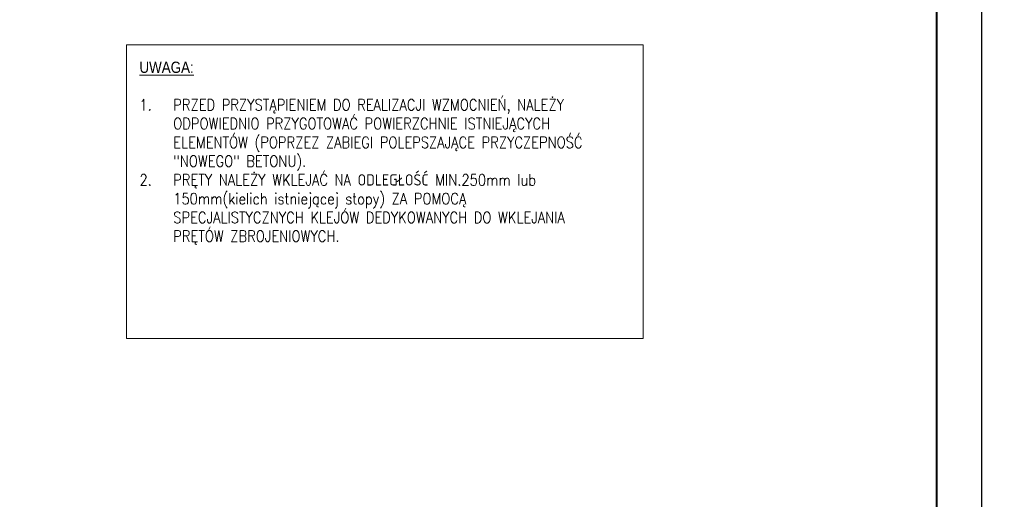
# Model space of a CAD drawing. Extents: x 327147 to 347605, y -113989 to -104075.
# Tile 14 of 16: x 338999 to 343367, y -111426 to -109296. Entities that reach past the tile are written whole.
import ezdxf

# ---------------------------------------------------------------- set-up
doc = ezdxf.new("R2010")
doc.units = 0
doc.header["$LTSCALE"] = 5
doc.header["$MEASUREMENT"] = 0
doc.layers.add('_FORMATKA', color=8, linetype='Continuous', lineweight=15, plot=False)
for name, color, linetype, lineweight in [('_RAMKA', 7, 'Continuous', 35), ('PS_DIM', 4, 'Continuous', 13), ('PS_POS', 1, 'Continuous', 15), ('PS_TEXT', 3, 'Continuous', 13)]:
    doc.layers.add(name, color=color, linetype=linetype, lineweight=lineweight)
doc.styles.add('ARIAL', font='arial.ttf')

# ---------------------------------------------------------------- blocks, each defined once
blk = doc.blocks.new('*U16')
at = {"layer": '_FORMATKA', "lineweight": -3}
blk.add_lwpolyline([(-800, 0), (0, 0), (0, 420), (-800, 420)], close=True, dxfattribs=at)
at = {"layer": '_RAMKA', "lineweight": -3, "const_width": 0.5}
blk.add_lwpolyline([(-770, 10), (-10, 10), (-10, 410), (-770, 410)], close=True, dxfattribs=at)

msp = doc.modelspace()

# ---------------------------------------------------------------- linework, layer by layer
at = {"layer": 'PS_POS'}
msp.add_lwpolyline([(339472.16, -109407.55), (341765.25, -109407.55), (341765.25, -110711.45), (339472.16, -110711.45)], close=True, dxfattribs=at)

# ---------------------------------------------------------------- block references
at = {"layer": 'PS_DIM', "xscale": 20, "yscale": 20, "zscale": 20}
msp.add_blockref('*U16', (343267.28, -113988.82), dxfattribs=at)

# ---------------------------------------------------------------- texts
at = {"layer": 'PS_TEXT', "insert": (339530.06, -109482.83, -10443.61), "char_height": 50, "width": 2018.2232, "attachment_point": 1, "style": 'ARIAL'}
msp.add_mtext('{\\fArial|b0|i0|c238|p34;\\W0.85;\\LUWAGA:\\P\\Fsimplex|c238;\\l\\P\\pi-150,l150,t150;1.^IPRZED PRZYSTĄPIENIEM DO REALIZACJI WZMOCNIEŃ, NALEŻY ODPOWIEDNIO PRZYGOTOWAĆ POWIERZCHNIE ISTNIEJĄCYCH ELEMENTÓW (POPRZEZ ZABIEGI POLEPSZAJĄCE PRZYCZEPNOŚĆ "NOWEGO" BETONU).\\P2.^IPRĘTY NALEŻY WKLEJAĆ NA ODLEGŁOŚĆ MIN.250mm lub 150mm(kielich istniejącej stopy) ZA POMOCĄ SPECJALISTYCZNYCH KLEJÓW DEDYKOWANYCH DO WKLEJANIA PRĘTÓW ZBROJENIOWYCH.}', dxfattribs=at)

doc.saveas('drawing.dxf')
